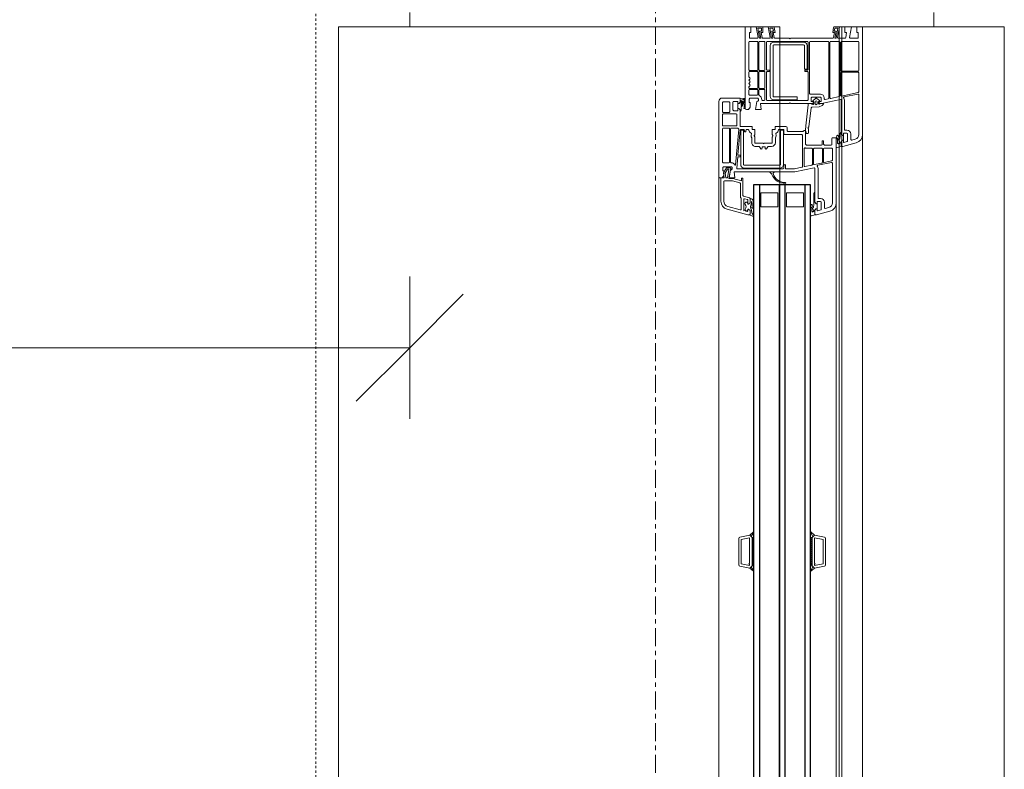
# Model space of a CAD drawing. Header units: centimetres. Extents: x 376 to 6517, y 1901 to 66534.
# Tile 86 of 105: x 2876 to 2945, y 66126 to 66179. Entities that reach past the tile are written whole.
import ezdxf

# ---------------------------------------------------------------- set-up
doc = ezdxf.new("R2010")
doc.units = ezdxf.units.CM
doc.linetypes.add('__FK_przerywana', pattern=[0.32004, 0.16002, -0.16002])
doc.linetypes.add('Linia siatki', pattern=[2.2225, 1.27, -0.3175, 0.3175, -0.3175])
for name, color, linetype, lineweight in [('A-ANNO-DIMS', 7, 'Continuous', 5), ('A-ANNO-DIMS-50', 7, 'Continuous', 5), ('A-DETL-GENF', 7, 'Continuous', 5), ('A-DETL-MBND', 7, 'Continuous', 5), ('A-GENM', 7, 'Continuous', 5), ('A-GLAZ', 7, 'Continuous', 5), ('A-WALL', 7, 'Continuous', 35), ('S-GRID', 7, 'Continuous', 5)]:
    doc.layers.add(name, color=color, linetype=linetype, lineweight=lineweight)
doc.styles.add('Arial Narrow_1', font='ARIALN.TTF', dxfattribs={"width": 0.8, "height": 10})
doc.dimstyles.new('standard_wielkość_otworów', dxfattribs={"dimscale": 30.48, "dimtxt": 10.23431, "dimasz": 0.246063, "dimexe": 0.164042, "dimexo": 0.0625, "dimgap": 0, "dimtad": 1, "dimdec": 1, "dimrnd": 0.5, "dimdsep": 46, "dimtxsty": 'Arial Narrow_1', "dimblk1": 'OBLIQUE', "dimblk2": 'OBLIQUE', "dimsah": 1, "dimcen": 0.09, "dimazin": 0, "dimtfac": 1, "dimtdec": 4, "dimtix": 1, "dimtmove": 0, "dimatfit": 3, "dimfxl": 0.164042, "dimfxlon": 1, "dimtvp": 1, "dimtolj": 1, "dimtzin": 0, "dimarcsym": 2})

# ---------------------------------------------------------------- blocks, each defined once
blk = doc.blocks.new('Windows_S9000-Double-Vent-Window-with-Sashbars - O3 Windows_S9000-Double-Vent-Window-with-Sashbars 2-9225298-__-00_00 Przyziemie PB')
at = {"layer": 'A-DETL-GENF'}
for p, q in [((-69, 13), (-69, 13.4)), ((-69, 13.4), (-61.435, 13.4)), ((-68.6, 13), (-69, 13)), ((-69, 12.15), (-69, 12.62)), ((-69, 12.62), (-68.259, 12.489)), ((-68.25, 13.1), (-68.6, 13.1)), ((-68.6, 13.1), (-68.6, 13)), ((-68.2, 12.539), (-68.2, 13.05)), ((-67.98, 11.92), (-67.98, 13.08)), ((-67.93, 13.13), (-65.93, 13.13)), ((-65.88, 13.08), (-65.88, 11.92)), ((-65.81, 11.92), (-65.81, 13.08)), ((-65.76, 13.13), (-64.435, 13.13)), ((-64.386, 13.09), (-64.139, 11.93)), ((-64.074, 12.104), (-64.279, 13.07)), ((-64.23, 13.13), (-61.435, 13.13)), ((-61.097, 12.57), (-61.48, 12.57)), ((-61.116, 12.885), (-61.048, 12.633)), ((-60.855, 12.955), (-60.6, 12.003)), ((-68.6, 12.15), (-69, 12.15)), ((-69, 11.412), (-69, 11.77)), ((-69, 11.77), (-68.259, 11.639)), ((-68.241, 12.212), (-68.6, 12.275)), ((-68.6, 12.275), (-68.6, 12.15)), ((-68.2, 11.689), (-68.2, 12.163)), ((-65.93, 11.87), (-67.93, 11.87)), ((-67.93, 11.8), (-64.152, 11.8)), ((-64.188, 11.87), (-65.76, 11.87)), ((-64.103, 11.76), (-63.976, 11.16)), ((-63.895, 11.84), (-63.611, 10.504)), ((-61.48, 11.9), (-63.846, 11.9)), ((-61.8, 12.12), (-63.844, 12.12)), ((-61.75, 12.3), (-61.75, 12.17)), ((-61.481, 11.9), (-61.586, 11.9)), ((-61.53, 12.3), (-61.53, 12.07)), ((-61.526, 11.83), (-61.258, 11.83)), ((-61.51, 12.05), (-61.38, 12.05)), ((-61.409, 11.951), (-61.481, 11.9)), ((-60.99, 12.35), (-61.48, 12.35)), ((-61.38, 12), (-61.48, 11.9)), ((-61.031, 12.049), (-61.381, 12.049)), ((-61.381, 12.049), (-61.381, 11.96)), ((-61.38, 12.05), (-61.38, 12)), ((-61.258, 11.83), (-61.206, 11.8)), ((-61.206, 11.8), (-61.121, 11.8)), ((-61.031, 11.96), (-61.031, 12.049)), ((-61.03, 12), (-61.03, 12.05)), ((-61.03, 12.05), (-60.897, 12.05)), ((-60.93, 11.9), (-61.03, 12)), ((-60.93, 11.9), (-61.002, 11.951)), ((-60.878, 12.075), (-60.942, 12.313)), ((-60.589, 11.9), (-60.93, 11.9)), ((-60.65, 11.9), (-60.93, 11.9)), ((-60.6, 12.003), (-60.6, 11.95)), ((-60.524, 11.611), (-60.589, 11.9)), ((-68.6, 11.3), (-68.959, 11.363)), ((-68.2, 11.538), (-68.91, 11.663)), ((-68.91, 11.663), (-68.91, 11.446)), ((-68.91, 11.446), (-68.69, 11.407)), ((-68.69, 11.407), (-68.69, 11.533)), ((-68.69, 11.533), (-68.2, 11.446)), ((-68.241, 11.362), (-68.6, 11.425)), ((-68.6, 11.425), (-68.6, 11.3)), ((-68.2, 11.446), (-68.2, 11.538)), ((-68.2, 8.35), (-68.2, 11.313)), ((-67.98, 11.15), (-67.98, 11.75)), ((-64.024, 11.1), (-67.93, 11.1)), ((-61.2, 11.27), (-61.2, 11.55)), ((-61.2, 11.55), (-56.635, 11.55)), ((-61.16, 11.23), (-61.2, 11.27)), ((-61.14, 11.25), (-61.16, 11.23)), ((-61.12, 11.23), (-61.14, 11.25)), ((-61.1, 11.25), (-61.12, 11.23)), ((-61.08, 11.23), (-61.1, 11.25)), ((-61.06, 11.25), (-61.08, 11.23)), ((-61.04, 11.23), (-61.06, 11.25)), ((-61.02, 11.25), (-61.04, 11.23)), ((-61, 11.23), (-61.02, 11.25)), ((-60.98, 11.25), (-61, 11.23)), ((-60.96, 11.23), (-60.98, 11.25)), ((-60.94, 11.25), (-60.96, 11.23)), ((-60.948, 11.63), (-60.841, 11.63)), ((-60.948, 11.55), (-60.573, 11.55)), ((-60.92, 11.23), (-60.94, 11.25)), ((-60.9, 11.25), (-60.92, 11.23)), ((-60.75, 11.25), (-60.9, 11.25)), ((-60.799, 11.702), (-60.786, 11.72)), ((-60.7, 10.715), (-60.7, 11.2)), ((-60.48, 10.7), (-60.48, 11.23)), ((-60.43, 11.28), (-59.634, 11.28)), ((-59.586, 11.24), (-59.473, 10.71)), ((-59.274, 10.255), (-59.479, 11.22)), ((-59.43, 11.28), (-56.635, 11.28)), ((-56.055, 11.105), (-55.8, 10.154)), ((-67.98, 9.73), (-67.98, 10.98)), ((-67.93, 11.03), (-63.988, 11.03)), ((-64.28, 10.44), (-64.28, 9.84)), ((-64.06, 10.44), (-64.06, 9.84)), ((-63.942, 10.71), (-64.01, 10.71)), ((-63.78, 10.49), (-64.01, 10.49)), ((-63.939, 10.99), (-63.893, 10.77)), ((-63.76, 10.335), (-63.76, 10.47)), ((-63.625, 10.4), (-63.704, 10.321)), ((-63.611, 10.504), (-63.61, 10.436)), ((-63.581, 10.647), (-63.61, 10.647)), ((-63.61, 10.647), (-63.61, 10.497)), ((-63.61, 10.497), (-63.564, 10.384)), ((-63.481, 10.569), (-63.545, 10.633)), ((-63.389, 10.347), (-63.47, 10.552)), ((-61, 10.565), (-61, 10.665)), ((-61, 10.665), (-60.75, 10.665)), ((-60.75, 10.565), (-61, 10.565)), ((-60.7, 9.45), (-60.7, 10.515)), ((-60.48, 10), (-60.48, 10.53)), ((-59.522, 10.65), (-60.43, 10.65)), ((-60.43, 10.58), (-59.486, 10.58)), ((-59.437, 10.54), (-59.324, 10.01)), ((-56.95, 10.45), (-56.95, 10.32)), ((-56.73, 10.45), (-56.73, 10.22)), ((-56.296, 10.72), (-56.68, 10.72)), ((-56.19, 10.5), (-56.68, 10.5)), ((-56.316, 11.035), (-56.248, 10.783)), ((-56.078, 10.225), (-56.142, 10.463)), ((-33.3, 10.016), (-33.176, 10.717)), ((-33.115, 10.03), (-33.011, 10.62)), ((-33.078, 10.8), (-31.222, 10.8)), ((-33.011, 10.62), (-31.289, 10.62)), ((-31.289, 10.62), (-31.185, 10.03)), ((-31, 10.016), (-31.124, 10.717)), ((-64.31, 9.68), (-67.93, 9.68)), ((-64.01, 9.79), (-63.78, 9.79)), ((-63.815, 10.365), (-63.974, 10.177)), ((-63.974, 10.103), (-63.811, 9.91)), ((-63.76, 10.332), (-63.76, 10.348)), ((-63.76, 9.932), (-63.76, 9.948)), ((-63.76, 9.81), (-63.76, 9.945)), ((-63.704, 10.321), (-63.74, 10.315)), ((-63.61, 10.315), (-63.74, 10.312)), ((-63.74, 9.968), (-63.596, 9.965)), ((-63.74, 9.965), (-63.718, 9.965)), ((-63.738, 10.21), (-63.598, 10.21)), ((-63.598, 10.07), (-63.738, 10.07)), ((-63.718, 9.965), (-63.625, 9.88)), ((-63.61, 9.844), (-63.61, 8.35)), ((-63.61, 9.712), (-63.61, 9.57)), ((-63.548, 9.899), (-63.607, 9.728)), ((-63.35, 9.845), (-63.389, 10.347)), ((-61.982, 9.628), (-63.307, 9.8)), ((-60.48, 9.83), (-60.48, 9.432)), ((-59.373, 9.95), (-60.43, 9.95)), ((-59.337, 9.88), (-60.43, 9.88)), ((-59.184, 9.35), (-59.288, 9.84)), ((-59.095, 9.99), (-58.81, 8.65)), ((-56.68, 10.05), (-59.046, 10.05)), ((-57, 10.27), (-59.045, 10.27)), ((-57.385, 10.05), (-56.681, 10.05)), ((-57.325, 9.98), (-56.457, 9.98)), ((-56.71, 10.2), (-56.58, 10.2)), ((-56.681, 10.05), (-56.609, 10.101)), ((-56.58, 10.15), (-56.68, 10.05)), ((-56.58, 10.2), (-56.58, 10.15)), ((-56.23, 10.199), (-56.58, 10.199)), ((-56.58, 10.199), (-56.58, 10.11)), ((-56.457, 9.98), (-56.405, 9.95)), ((-56.405, 9.95), (-56.321, 9.95)), ((-56.23, 10.15), (-56.23, 10.2)), ((-56.23, 10.2), (-56.097, 10.2)), ((-56.23, 10.11), (-56.23, 10.199)), ((-56.13, 10.05), (-56.23, 10.15)), ((-56.13, 10.05), (-56.202, 10.101)), ((-56.052, 9.83), (-56.159, 9.83)), ((-56.159, 9.75), (-55.784, 9.75)), ((-55.789, 10.05), (-56.13, 10.05)), ((-55.85, 10.05), (-56.13, 10.05)), ((-55.8, 10.154), (-55.8, 10.1)), ((-55.735, 9.811), (-55.789, 10.05)), ((-33.531, 9.757), (-33.3, 10.016)), ((-33.208, 9.914), (-33.511, 9.732)), ((-33.3, 10.016), (-33.208, 9.914)), ((-33.149, 9.85), (-33.3, 10.016)), ((-33.15, 9.85), (-31.15, 9.85)), ((-33.15, 9.75), (-33.15, 9.85)), ((-33.15, 9.85), (-31.15, 9.85)), ((-33.15, 9.799), (-33.099, 9.85)), ((-31.15, 9.75), (-33.15, 9.75)), ((-33.049, 9.75), (-33.149, 9.85)), ((-31.35, 10.03), (-33.115, 10.03)), ((-32.957, 9.85), (-33.049, 9.75)), ((-32.907, 9.75), (-33.007, 9.85)), ((-32.816, 9.85), (-32.907, 9.75)), ((-32.766, 9.75), (-32.866, 9.85)), ((-32.675, 9.85), (-32.766, 9.75)), ((-32.625, 9.75), (-32.725, 9.85)), ((-32.533, 9.85), (-32.625, 9.75)), ((-32.483, 9.75), (-32.583, 9.85)), ((-32.392, 9.85), (-32.483, 9.75)), ((-32.342, 9.75), (-32.442, 9.85)), ((-32.25, 9.85), (-32.342, 9.75)), ((-32.2, 9.75), (-32.3, 9.85)), ((-32.109, 9.85), (-32.2, 9.75)), ((-32.059, 9.75), (-32.159, 9.85)), ((-31.967, 9.85), (-32.059, 9.75)), ((-31.917, 9.75), (-32.017, 9.85)), ((-31.826, 9.85), (-31.917, 9.75)), ((-31.776, 9.75), (-31.876, 9.85)), ((-31.685, 9.85), (-31.776, 9.75)), ((-31.635, 9.75), (-31.735, 9.85)), ((-31.543, 9.85), (-31.635, 9.75)), ((-31.493, 9.75), (-31.593, 9.85)), ((-31.402, 9.85), (-31.493, 9.75)), ((-31.352, 9.75), (-31.452, 9.85)), ((-31.26, 9.85), (-31.352, 9.75)), ((-31.3, 10.08), (-31.35, 10.03)), ((-31.31, 9.85), (-31.21, 9.75)), ((-31.25, 10.03), (-31.3, 10.08)), ((-31.185, 10.03), (-31.25, 10.03)), ((-31.21, 9.75), (-31.15, 9.831)), ((-31.15, 9.831), (-31.169, 9.85)), ((-31.15, 9.85), (-31, 10.016)), ((-31.15, 9.85), (-31.15, 9.75)), ((-31.092, 9.914), (-31, 10.016)), ((-30.789, 9.732), (-31.092, 9.914)), ((-31, 10.016), (-30.769, 9.757)), ((-67.98, 6.7), (-67.98, 9.52)), ((-67.93, 9.57), (-66.005, 9.57)), ((-67.93, 9.26), (-67.93, 7.16)), ((-67.73, 7.16), (-67.73, 9.26)), ((-66.03, 9.51), (-67.68, 9.51)), ((-67.68, 9.31), (-66.03, 9.31)), ((-66.03, 9.31), (-66.03, 9.51)), ((-65.955, 9.52), (-65.955, 9.375)), ((-65.93, 9.35), (-65.88, 9.35)), ((-65.855, 9.375), (-65.855, 9.52)), ((-65.805, 9.57), (-63.88, 9.57)), ((-63.83, 9.52), (-63.83, 6.7)), ((-63.61, 9.57), (-63.531, 9.57)), ((-63.531, 9.57), (-62.041, 9.416)), ((-62.041, 9.416), (-61.737, 9.4)), ((-61.55, 9.597), (-61.81, 9.612)), ((-61.737, 9.4), (-61.541, 9.438)), ((-61.731, 9.3), (-61.731, 9.4)), ((-61.731, 9.4), (-60.75, 9.4)), ((-61.675, 9.244), (-61.731, 9.3)), ((-61.66, 8.15), (-61.66, 9.208)), ((-61.501, 9.489), (-61.503, 9.549)), ((-61.44, 7.93), (-61.44, 9.13)), ((-61.39, 9.18), (-59.188, 9.18)), ((-60.446, 9.29), (-59.233, 9.29)), ((-59.139, 9.14), (-59.03, 8.627)), ((-57.35, 8.05), (-57.35, 9.25)), ((-57.35, 9.25), (-56.35, 9.25)), ((-56.35, 9.25), (-56.35, 8.05)), ((-68.15, 8.3), (-68.2, 8.35)), ((-68.2, 8.25), (-68.15, 8.3)), ((-63.88, 8.81), (-64.08, 8.81)), ((-64.08, 8.81), (-64.08, 7.16)), ((-63.88, 7.16), (-63.88, 8.81)), ((-63.61, 8.35), (-63.66, 8.3)), ((-63.66, 8.3), (-63.61, 8.25)), ((-59.03, 8.627), (-59.03, 8.03)), ((-58.81, 8.65), (-58.81, 4.389)), ((-68.2, 7.237), (-68.2, 8.25)), ((-63.61, 8.25), (-63.61, 6.239)), ((-62, 7.26), (-62, 8)), ((-61.9, 8.1), (-61.71, 8.1)), ((-61.78, 7.505), (-61.78, 7.86)), ((-61.76, 7.88), (-61.49, 7.88)), ((-61.733, 7.64), (-61.733, 7.84)), ((-61.733, 7.84), (-59.333, 7.84)), ((-59.333, 7.64), (-61.733, 7.64)), ((-59.08, 7.98), (-59.28, 7.98)), ((-59.28, 7.88), (-59.08, 7.88)), ((-59.03, 7.83), (-59.03, 4.618)), ((-56.35, 8.05), (-57.35, 8.05)), ((-69, 6.78), (-69, 7.138)), ((-68.959, 7.187), (-68.6, 7.25)), ((-68.91, 7.104), (-68.69, 7.143)), ((-68.91, 6.887), (-68.91, 7.104)), ((-68.2, 7.012), (-68.91, 6.887)), ((-68.69, 7.143), (-68.69, 7.017)), ((-68.69, 7.017), (-68.2, 7.104)), ((-68.6, 7.25), (-68.6, 7.125)), ((-68.6, 7.125), (-68.241, 7.188)), ((-68.2, 7.104), (-68.2, 7.012)), ((-64.13, 7.11), (-67.68, 7.11)), ((-61.8, 7.26), (-62, 7.26)), ((-61.8, 7.06), (-61.8, 7.26)), ((-61.447, 7.06), (-61.8, 7.06)), ((-61.272, 7.067), (-61.335, 7.103)), ((-60.87, 7.06), (-61.247, 7.06)), ((-60.87, 7.28), (-61.188, 7.28)), ((-60.82, 6.48), (-60.82, 7.01)), ((-60.6, 6.781), (-60.6, 7.01)), ((-59.283, 5.09), (-59.283, 7.59)), ((-59.083, 7.59), (-59.083, 5.09)), ((-58.81, 6.918), (-58.81, 7.162)), ((-58.776, 7.176), (-58.723, 7.122)), ((-58.657, 7.023), (-58.776, 6.904)), ((-57.35, 6.25), (-57.35, 7.45)), ((-57.35, 7.45), (-56.35, 7.45)), ((-56.35, 7.45), (-56.35, 6.25)), ((-68.259, 6.911), (-69, 6.78)), ((-69, 5.93), (-69, 6.4)), ((-69, 6.4), (-68.6, 6.4)), ((-68.91, 6.037), (-68.91, 6.31)), ((-68.91, 6.31), (-68.69, 6.31)), ((-68.69, 6.31), (-68.69, 6.167)), ((-68.69, 6.167), (-68.2, 6.254)), ((-68.6, 6.4), (-68.6, 6.275)), ((-68.6, 6.275), (-68.241, 6.338)), ((-68.2, 6.387), (-68.2, 6.861)), ((-68.2, 6.254), (-68.2, 6.162)), ((-67.98, 6.17), (-67.98, 6.49)), ((-66.005, 6.65), (-67.93, 6.65)), ((-67.93, 6.54), (-65.99, 6.54)), ((-67.68, 6.91), (-64.13, 6.91)), ((-65.955, 6.845), (-65.955, 6.7)), ((-65.94, 6.49), (-65.94, 6.17)), ((-65.88, 6.87), (-65.93, 6.87)), ((-65.87, 6.17), (-65.87, 6.49)), ((-65.855, 6.7), (-65.855, 6.845)), ((-65.82, 6.54), (-64.725, 6.54)), ((-63.88, 6.65), (-65.805, 6.65)), ((-64.675, 6.49), (-64.675, 6.17)), ((-64.605, 6.17), (-64.605, 6.49)), ((-64.555, 6.54), (-63.88, 6.54)), ((-63.83, 6.49), (-63.83, 6.375)), ((-63.61, 6.239), (-63.2, 6.275)), ((-63.2, 6.275), (-63.2, 5.88)), ((-60.79, 6.45), (-60.82, 6.48)), ((-60.82, 6.42), (-60.79, 6.45)), ((-60.82, 5.89), (-60.82, 6.42)), ((-60.444, 6.656), (-60.576, 6.739)), ((-60.576, 6.161), (-60.444, 6.244)), ((-60.57, 6.375), (-60.57, 6.525)), ((-60.545, 6.55), (-60.47, 6.55)), ((-60.47, 6.35), (-60.545, 6.35)), ((-56.35, 6.25), (-57.35, 6.25)), ((-68.259, 6.061), (-69, 5.93)), ((-69, 5.15), (-69, 5.55)), ((-69, 5.55), (-68.6, 5.55)), ((-68.2, 6.162), (-68.91, 6.037)), ((-68.6, 5.55), (-68.6, 5.45)), ((-68.2, 5.5), (-68.2, 6.011)), ((-67.98, 5.47), (-67.98, 6)), ((-65.99, 6.12), (-67.93, 6.12)), ((-67.93, 6.05), (-65.99, 6.05)), ((-65.94, 6), (-65.94, 5.47)), ((-65.87, 5.47), (-65.87, 6)), ((-64.725, 6.12), (-65.82, 6.12)), ((-65.82, 6.05), (-64.725, 6.05)), ((-64.675, 6), (-64.675, 5.47)), ((-64.605, 5.47), (-64.605, 6)), ((-64.216, 6.12), (-64.555, 6.12)), ((-64.555, 6.05), (-64.25, 6.05)), ((-64.2, 6), (-64.2, 5.47)), ((-63.98, 6.039), (-63.98, 5.48)), ((-63.2, 5.88), (-63.745, 5.976)), ((-62, 4.85), (-62, 5.64)), ((-62, 5.64), (-61.8, 5.64)), ((-61.8, 5.64), (-61.8, 5.84)), ((-61.8, 5.84), (-61.447, 5.84)), ((-61.335, 5.797), (-61.272, 5.833)), ((-61.247, 5.84), (-60.87, 5.84)), ((-61.188, 5.62), (-60.87, 5.62)), ((-60.6, 5.89), (-60.6, 6.119)), ((-56.81, 5.72), (-56.876, 5.674)), ((-56.742, 5.6), (-56.709, 5.614)), ((-56.601, 5.6), (-56.742, 5.6)), ((-55.769, 5.74), (-55.895, 5.641)), ((-55.799, 5.464), (-55.7, 5.673)), ((-33.531, 5.743), (-33.3, 5.484)), ((-33.208, 5.586), (-33.511, 5.768)), ((-33.149, 5.65), (-33.3, 5.484)), ((-33.3, 5.484), (-33.208, 5.586)), ((-31.15, 5.75), (-33.15, 5.75)), ((-33.15, 5.75), (-33.15, 5.65)), ((-33.15, 5.701), (-33.099, 5.65)), ((-33.15, 5.65), (-31.15, 5.65)), ((-33.15, 5.65), (-31.15, 5.65)), ((-33.049, 5.75), (-33.149, 5.65)), ((-32.957, 5.65), (-33.049, 5.75)), ((-32.907, 5.75), (-33.007, 5.65)), ((-32.816, 5.65), (-32.907, 5.75)), ((-32.766, 5.75), (-32.866, 5.65)), ((-32.675, 5.65), (-32.766, 5.75)), ((-32.625, 5.75), (-32.725, 5.65)), ((-32.533, 5.65), (-32.625, 5.75)), ((-32.483, 5.75), (-32.583, 5.65)), ((-32.392, 5.65), (-32.483, 5.75)), ((-32.342, 5.75), (-32.442, 5.65)), ((-32.25, 5.65), (-32.342, 5.75)), ((-32.2, 5.75), (-32.3, 5.65)), ((-32.109, 5.65), (-32.2, 5.75)), ((-32.059, 5.75), (-32.159, 5.65)), ((-31.967, 5.65), (-32.059, 5.75)), ((-31.917, 5.75), (-32.017, 5.65)), ((-31.826, 5.65), (-31.917, 5.75)), ((-31.776, 5.75), (-31.876, 5.65)), ((-31.685, 5.65), (-31.776, 5.75)), ((-31.635, 5.75), (-31.735, 5.65)), ((-31.543, 5.65), (-31.635, 5.75)), ((-31.493, 5.75), (-31.593, 5.65)), ((-31.402, 5.65), (-31.493, 5.75)), ((-31.352, 5.75), (-31.452, 5.65)), ((-31.26, 5.65), (-31.352, 5.75)), ((-31.31, 5.65), (-31.21, 5.75)), ((-31.21, 5.75), (-31.15, 5.669)), ((-31.15, 5.669), (-31.169, 5.65)), ((-31.15, 5.65), (-31.15, 5.75)), ((-31.15, 5.65), (-31, 5.484)), ((-30.789, 5.768), (-31.092, 5.586)), ((-31.092, 5.586), (-31, 5.484)), ((-31, 5.484), (-30.769, 5.743)), ((-63.3, 5.15), (-69, 5.15)), ((-68.6, 5.45), (-68.25, 5.45)), ((-65.99, 5.42), (-67.93, 5.42)), ((-65.49, 5.42), (-65.82, 5.42)), ((-64.725, 5.42), (-64.78, 5.42)), ((-64.25, 5.42), (-64.555, 5.42)), ((-63.98, 5.48), (-63.93, 5.43)), ((-63.974, 5.046), (-63.955, 4.8)), ((-63.93, 5.43), (-63.68, 5.43)), ((-63.296, 5.15), (-63.92, 5.15)), ((-63.887, 5.08), (-63.659, 5.08)), ((-63.858, 4.87), (-63.866, 4.967)), ((-63.497, 4.87), (-63.858, 4.87)), ((-63.653, 5.062), (-63.749, 4.982)), ((-63.71, 4.894), (-63.5, 4.92)), ((-63.682, 4.961), (-63.544, 5.075)), ((-63.68, 5.43), (-63.68, 5.5)), ((-63.68, 5.5), (-63.35, 5.5)), ((-63.515, 4.978), (-63.663, 4.96)), ((-63.544, 5.075), (-63.337, 5.08)), ((-63.115, 4.87), (-63.375, 4.87)), ((-63.35, 5.5), (-63.2, 5.4)), ((-63.2, 5.4), (-63.2, 5.25)), ((-61.78, 5.25), (-61.78, 5.366)), ((-61.78, 4.85), (-61.78, 5.05)), ((-61.733, 4.84), (-61.733, 5.04)), ((-61.733, 5.04), (-59.333, 5.04)), ((-59.333, 4.84), (-61.733, 4.84)), ((-61.68, 5.2), (-61.73, 5.2)), ((-61.73, 5.1), (-61.68, 5.1)), ((-57.153, 5), (-58.37, 5)), ((-58.37, 5), (-58.37, 4.9)), ((-58.37, 4.9), (-58.182, 4.9)), ((-58.182, 4.9), (-58.347, 4.287)), ((-56.99, 5.463), (-57.104, 5.037)), ((-56.2, 4.87), (-56.949, 4.87)), ((-56.651, 5.5), (-56.942, 5.5)), ((-56.918, 5.113), (-56.865, 5.313)), ((-56.911, 5.5), (-56.651, 5.5)), ((-56.139, 5.05), (-56.87, 5.05)), ((-56.817, 5.35), (-56.551, 5.35)), ((-56.651, 5.5), (-56.551, 5.4)), ((-56.551, 5.4), (-56.651, 5.5)), ((-56.551, 5.35), (-56.576, 5.35)), ((-56.551, 5.4), (-56.551, 5.35)), ((-56.551, 5.35), (-56.551, 5.4)), ((-56.201, 5.4), (-56.101, 5.5)), ((-56.101, 5.5), (-56.201, 5.4)), ((-56.201, 5.35), (-56.201, 5.4)), ((-56.201, 5.4), (-56.201, 5.35)), ((-56.142, 5.35), (-56.201, 5.35)), ((-56.201, 5.35), (-56.085, 5.35)), ((-56.19, 3.895), (-55.8, 5.348)), ((-56.101, 5.5), (-55.847, 5.5)), ((-55.85, 5.5), (-56.101, 5.5)), ((-56.037, 5.287), (-56.091, 5.087)), ((-55.8, 5.348), (-55.8, 5.452)), ((-33.3, 5.484), (-33.176, 4.783)), ((-33.115, 5.47), (-33.011, 4.88)), ((-31.35, 5.47), (-33.115, 5.47)), ((-33.011, 4.88), (-31.289, 4.88)), ((-31.3, 5.42), (-31.35, 5.47)), ((-31.25, 5.47), (-31.3, 5.42)), ((-31.289, 4.88), (-31.185, 5.47)), ((-31.185, 5.47), (-31.25, 5.47)), ((-31, 5.484), (-31.124, 4.783)), ((-64, 3.55), (-64, 4.8)), ((-64, 4.8), (-63.71, 4.8)), ((-63.955, 4.8), (-63.71, 4.8)), ((-63.61, 4.65), (-63.76, 4.65)), ((-63.76, 4.65), (-63.76, 4.35)), ((-63.71, 4.8), (-63.638, 4.749)), ((-63.71, 4.8), (-63.61, 4.7)), ((-63.71, 4.3), (-63.16, 4.3)), ((-63.61, 4.74), (-63.61, 4.651)), ((-63.61, 4.7), (-63.61, 4.65)), ((-63.61, 4.651), (-63.26, 4.651)), ((-63.26, 4.7), (-63.16, 4.8)), ((-63.26, 4.651), (-63.26, 4.74)), ((-63.26, 4.65), (-63.26, 4.7)), ((-63.11, 4.65), (-63.26, 4.65)), ((-63.231, 4.749), (-63.159, 4.8)), ((-63.16, 4.8), (-62.05, 4.8)), ((-63.159, 4.8), (-63.055, 4.8)), ((-63.11, 4.35), (-63.11, 4.65)), ((-62.89, 3.62), (-62.89, 4.53)), ((-62.84, 4.58), (-62.09, 4.58)), ((-62.04, 4.53), (-62.04, 3.62)), ((-61.89, 4.18), (-61.89, 4.609)), ((-61.792, 4.705), (-59.306, 4.487)), ((-60.002, 4.649), (-61.734, 4.8)), ((-59.98, 4.818), (-59.98, 4.669)), ((-59.9, 4.838), (-59.96, 4.838)), ((-59.88, 4.656), (-59.88, 4.818)), ((-59.084, 4.568), (-59.862, 4.636)), ((-59.45, 4.239), (-59.45, 4.18)), ((-59.18, 4.189), (-59.18, 3.63)), ((-58.81, 4.389), (-58.4, 4.425)), ((-58.4, 4.425), (-58.4, 4.03)), ((-58.35, 4.261), (-58.35, 4.016)), ((-58.19, 4.24), (-58.19, 3.71)), ((-58.048, 4.783), (-58.187, 4.266)), ((-57.035, 4.82), (-58, 4.82)), ((-56.383, 3.946), (-56.152, 4.807)), ((-33.078, 4.7), (-31.222, 4.7)), ((-63.73, 4.03), (-63.73, 3.62)), ((-63.04, 4.08), (-63.68, 4.08)), ((-63.68, 3.57), (-63.04, 3.57)), ((-62.99, 3.62), (-62.99, 4.03)), ((-62.09, 3.57), (-62.84, 3.57)), ((-61.89, 3.62), (-61.89, 4.01)), ((-59.5, 4.13), (-61.84, 4.13)), ((-61.84, 4.06), (-59.5, 4.06)), ((-59.5, 3.57), (-61.84, 3.57)), ((-59.45, 4.01), (-59.45, 3.62)), ((-59.18, 3.63), (-59.13, 3.58)), ((-59.13, 3.58), (-58.88, 3.58)), ((-59.1, 4.089), (-59.1, 3.835)), ((-59.1, 3.835), (-58.75, 3.632)), ((-58.35, 4.016), (-59.041, 4.138)), ((-59, 3.915), (-59, 3.988)), ((-58.723, 3.756), (-59, 3.915)), ((-58.977, 4.007), (-58.4, 3.906)), ((-58.4, 4.03), (-58.945, 4.126)), ((-58.88, 3.58), (-58.88, 3.65)), ((-58.88, 3.65), (-58.55, 3.65)), ((-58.75, 3.632), (-58.392, 3.67)), ((-58.4, 3.79), (-58.723, 3.756)), ((-58.55, 3.65), (-58.4, 3.55)), ((-58.4, 3.906), (-58.4, 3.79)), ((-58.392, 3.67), (-58.4, 3.45)), ((-58.4, 3.55), (-58.4, 3.4)), ((-58.13, 3.65), (-56.769, 3.65)), ((-58.5, 3.3), (-63.75, 3.3)), ((-58.4, 3.45), (-56.769, 3.45))]:
    blk.add_line(p, q, dxfattribs=at)
at = {"layer": 'A-DETL-GENF', "color": 176, "lineweight": 25, "true_color": 0x00007f}
for p, q in [((-57.9, 9.75), (-57.9, 5.75)), ((-6.4, 9.75), (-57.9, 9.75)), ((-57.9, 9.35), (-6.4, 9.35)), ((-57.9, 7.95), (-6.4, 7.95)), ((-57.9, 7.55), (-6.4, 7.55)), ((-57.9, 6.15), (-6.4, 6.15)), ((-57.9, 5.75), (-6.4, 5.75))]:
    blk.add_line(p, q, dxfattribs=at)
at = {"layer": 'A-DETL-GENF'}
for centre, radius, start, end in [((-61.435, 12.8), 0.6, 15, 90), ((-68.25, 12.539), 0.05, 260, 0), ((-68.25, 13.05), 0.05, 0, 90), ((-67.93, 13.08), 0.05, 90, 180), ((-65.93, 13.08), 0.05, 0, 90), ((-65.76, 13.08), 0.05, 90, 180), ((-64.435, 13.08), 0.05, 12, 90), ((-64.23, 13.08), 0.05, 90, 192), ((-61.48, 12.3), 0.27, 90, 180), ((-61.435, 12.8), 0.33, 15, 90), ((-61.097, 12.62), 0.05, 270, 15), ((-68.25, 12.163), 0.05, 0, 80), ((-67.93, 11.92), 0.05, 180, 270), ((-67.93, 11.75), 0.05, 90, 180), ((-65.93, 11.92), 0.05, 270, 0), ((-65.76, 11.92), 0.05, 180, 270), ((-64.188, 11.92), 0.05, 270, 12), ((-64.152, 11.75), 0.05, 12, 90), ((-64.025, 12.114), 0.05, 192, 304.38514), ((-63.844, 11.85), 0.27, 90, 124.38514), ((-63.846, 11.85), 0.05, 90, 192), ((-61.8, 12.17), 0.05, 270, 0), ((-61.526, 11.89), 0.06, 180, 270), ((-61.48, 12.3), 0.05, 90, 180), ((-61.51, 12.07), 0.02, 180, 270), ((-61.38, 11.91), 0.05, 90.45433, 125.21759), ((-61.569, 12.548), 0.89, 284.64616, 300.59078), ((-61.562, 12.773), 1.171, 287.69772, 305.3659), ((-61.121, 11.79), 0.01, 300.59078, 90), ((-61.031, 11.91), 0.05, 54.78241, 89.54572), ((-60.99, 12.3), 0.05, 15, 90), ((-60.897, 12.07), 0.02, 270, 15), ((-60.861, 11.785), 0.04, 26.02631, 125.3659), ((-60.573, 11.925), 0.28, 206.02631, 220.12598), ((-60.65, 11.95), 0.05, 270, 0), ((-68.95, 11.412), 0.05, 180, 260), ((-68.25, 11.689), 0.05, 260, 0), ((-68.25, 11.313), 0.05, 0, 80), ((-67.93, 11.15), 0.05, 180, 270), ((-64.024, 11.15), 0.05, 270, 12), ((-61.331, 11.638), 0.05, 104.64616, 258.67153), ((-60.948, 13.55), 2, 258.67153, 270), ((-60.948, 13.55), 1.92, 262.31733, 270), ((-60.791, 11.607), 0.055, 82.48718, 155.68494), ((-60.766, 11.692), 0.035, 162.32529, 238.90592), ((-60.802, 11.732), 0.02, 324.55584, 40.12598), ((-60.75, 11.2), 0.05, 0, 90), ((-60.573, 11.6), 0.05, 270, 12.63019), ((-60.43, 11.23), 0.05, 90, 180), ((-59.634, 11.23), 0.05, 12, 90), ((-59.43, 11.23), 0.05, 90, 192), ((-56.635, 10.95), 0.6, 15, 90), ((-56.635, 10.95), 0.33, 15, 90), ((-67.93, 10.98), 0.05, 90, 180), ((-64.01, 10.44), 0.27, 90, 180), ((-64.01, 10.44), 0.05, 90, 180), ((-63.988, 10.98), 0.05, 12, 90), ((-63.942, 10.76), 0.05, 270, 12), ((-63.79, 10.348), 0.03, 0, 145.18518), ((-63.78, 10.47), 0.02, 0, 90), ((-63.66, 10.436), 0.05, 315, 0), ((-63.61, 10.365), 0.05, 270.05385, 22.1539), ((-63.581, 10.597), 0.05, 45, 90), ((-63.517, 10.533), 0.05, 22.1539, 45), ((-60.75, 10.715), 0.05, 270, 0), ((-60.75, 10.515), 0.05, 0, 90), ((-60.43, 10.7), 0.05, 180, 270), ((-60.43, 10.53), 0.05, 90, 180), ((-59.522, 10.7), 0.05, 270, 12), ((-59.486, 10.53), 0.05, 12, 90), ((-56.68, 10.45), 0.27, 90, 180), ((-56.68, 10.45), 0.05, 90, 180), ((-56.296, 10.77), 0.05, 270, 15), ((-56.19, 10.45), 0.05, 15, 90), ((-33.078, 10.7), 0.1, 90, 170), ((-31.222, 10.7), 0.1, 10, 90), ((-67.93, 9.73), 0.05, 180, 270), ((-64.31, 9.73), 0.05, 270, 20.10551), ((-64.01, 9.84), 0.27, 180, 200.10551), ((-64.01, 9.84), 0.05, 180, 270), ((-63.94, 10.14), 0.05, 132.70939, 227.29061), ((-63.79, 9.932), 0.03, 225.52478, 0), ((-63.738, 10.14), 0.07, 90, 270), ((-63.78, 9.81), 0.02, 270, 0), ((-63.74, 10.335), 0.02, 180, 270), ((-63.74, 10.332), 0.02, 180, 271.05348), ((-63.74, 9.948), 0.02, 88.93584, 180), ((-63.74, 9.945), 0.02, 90, 180), ((-63.66, 9.844), 0.05, 0, 45), ((-63.56, 9.712), 0.05, 160.78517, 180), ((-63.598, 10.14), 0.07, 270, 90), ((-63.595, 9.915), 0.05, 340.78517, 90.86922), ((-63.3, 9.849), 0.05, 184.48696, 262.10045), ((-60.43, 10), 0.05, 180, 270), ((-60.43, 9.83), 0.05, 90, 180), ((-59.373, 10), 0.05, 270, 12), ((-59.337, 9.83), 0.05, 12, 90), ((-59.225, 10.265), 0.05, 192, 304.12121), ((-59.045, 10), 0.27, 90, 124.12121), ((-59.046, 10), 0.05, 90, 192), ((-57.325, 10.04), 0.06, 180, 270), ((-57, 10.32), 0.05, 270, 0), ((-56.71, 10.22), 0.02, 180, 270), ((-56.58, 10.06), 0.05, 90.45433, 125.21759), ((-56.481, 9.817), 0.04, 109.85337, 260.5386), ((-57.204, 11.751), 2.025, 290.49978, 296.02445), ((-56.159, 11.75), 2, 260.5386, 270), ((-56.773, 10.923), 1.171, 292.12519, 305.33922), ((-56.159, 11.75), 1.92, 264.84619, 270), ((-56.321, 9.94), 0.01, 300.59078, 90), ((-56.231, 10.06), 0.05, 54.78241, 89.54572), ((-56.097, 10.22), 0.02, 270, 15), ((-56.072, 9.935), 0.04, 26.02561, 126.14775), ((-56.002, 9.807), 0.055, 82.48718, 155.68494), ((-55.784, 10.075), 0.28, 206.02561, 217.15102), ((-55.977, 9.892), 0.035, 162.32529, 238.90592), ((-55.85, 10.1), 0.05, 270.16375, 0), ((-55.784, 9.8), 0.05, 270, 12.63019), ((-33.519, 9.746), 0.016, 138.54018, 300.88353), ((-30.781, 9.746), 0.016, 239.11647, 41.45982), ((-67.93, 9.52), 0.05, 90, 180), ((-67.68, 9.26), 0.25, 90, 180), ((-67.68, 9.26), 0.05, 90, 180), ((-66.005, 9.52), 0.05, 0, 90), ((-65.93, 9.375), 0.025, 180, 270), ((-65.88, 9.375), 0.025, 270, 0), ((-65.805, 9.52), 0.05, 90, 180), ((-63.88, 9.52), 0.05, 0, 90), ((-61.989, 9.579), 0.05, 22.10045, 82.10045), ((-61.896, 9.617), 0.05, 202.10045, 326.78544), ((-61.812, 9.562), 0.05, 86.78544, 146.78544), ((-61.71, 9.208), 0.05, 0, 45), ((-61.553, 9.547), 0.05, 2.1727, 86.78544), ((-61.551, 9.487), 0.05, 281.49784, 2.1727), ((-61.39, 9.13), 0.05, 90, 180), ((-60.75, 9.45), 0.05, 270, 0), ((-60.446, 9.34), 0.05, 160.10134, 270), ((-60.7, 9.432), 0.22, 340.10134, 0), ((-59.233, 9.34), 0.05, 270, 12), ((-59.188, 9.13), 0.05, 12, 90), ((-61.9, 8), 0.1, 90, 180), ((-61.76, 7.86), 0.02, 90, 180), ((-61.71, 8.15), 0.05, 270, 0), ((-61.49, 7.93), 0.05, 270, 0), ((-59.333, 7.59), 0.25, 360, 90), ((-59.333, 7.59), 0.05, 0, 90), ((-59.28, 7.93), 0.05, 90, 270), ((-59.08, 8.03), 0.05, 270, 0), ((-59.08, 7.83), 0.05, 0, 90), ((-58.957, 7.979), 0.898, 286.47551, 0.11255), ((-58.98, 7.944), 0.971, 290.54999, 2.54092), ((-58.035, 7.983), 0.025, 7.36078, 187.36078), ((-68.95, 7.138), 0.05, 100, 180), ((-68.25, 7.237), 0.05, 280, 0), ((-67.68, 7.16), 0.25, 180, 270), ((-67.68, 7.16), 0.05, 180, 270), ((-64.13, 7.16), 0.25, 270, 0), ((-64.13, 7.16), 0.05, 270, 0), ((-61.76, 7.505), 0.02, 180, 272.38802), ((-61.75, 7.265), 0.22, 18.48877, 92.38802), ((-61.494, 7.351), 0.05, 198.48877, 294.74304), ((-61.36, 7.06), 0.27, 57.53826, 114.74304), ((-61.447, 7.11), 0.05, 270, 330), ((-61.36, 7.06), 0.05, 60, 150), ((-61.247, 7.11), 0.05, 240, 270), ((-61.188, 7.33), 0.05, 237.53826, 270), ((-60.87, 7.01), 0.27, 360, 90), ((-60.87, 7.01), 0.05, 0, 90), ((-58.79, 7.162), 0.02, 45, 180), ((-58.79, 6.918), 0.02, 180, 315), ((-58.708, 7.136), 0.02, 225, 286.47551), ((-58.621, 6.988), 0.05, 110.54999, 135), ((-68.25, 6.861), 0.05, 0, 100), ((-68.25, 6.387), 0.05, 280, 0), ((-67.93, 6.7), 0.05, 180, 270), ((-67.93, 6.49), 0.05, 90, 180), ((-66.005, 6.7), 0.05, 270, 0), ((-65.99, 6.49), 0.05, 0, 90), ((-65.93, 6.845), 0.025, 90, 180), ((-65.88, 6.845), 0.025, 0, 90), ((-65.82, 6.49), 0.05, 90, 180), ((-65.805, 6.7), 0.05, 180, 270), ((-64.725, 6.49), 0.05, 0, 90), ((-64.555, 6.49), 0.05, 90, 180), ((-63.87, 5.98), 0.345, 91.45068, 151.24844), ((-63.88, 6.7), 0.05, 270, 0), ((-63.88, 6.49), 0.05, 0, 90), ((-63.88, 6.375), 0.05, 271.45068, 0), ((-60.55, 6.781), 0.05, 180, 238), ((-60.545, 6.525), 0.025, 90, 180), ((-60.545, 6.375), 0.025, 180, 270), ((-60.47, 6.6), 0.05, 270, 360), ((-60.47, 6.3), 0.05, 360, 90), ((-60.47, 6.613), 0.05, 0, 58), ((-60.47, 6.287), 0.05, 302, 360), ((-68.25, 6.011), 0.05, 0, 100), ((-67.93, 6.17), 0.05, 180, 270), ((-67.93, 6), 0.05, 90, 180), ((-65.99, 6.17), 0.05, 270, 0), ((-65.99, 6), 0.05, 0, 90), ((-65.82, 6.17), 0.05, 180, 270), ((-65.82, 6), 0.05, 90, 180), ((-64.725, 6.17), 0.05, 270, 0), ((-64.725, 6), 0.05, 0, 90), ((-64.555, 6.17), 0.05, 180, 270), ((-64.555, 6), 0.05, 90, 180), ((-64.25, 6), 0.05, 0, 90), ((-64.216, 6.17), 0.05, 270, 331.24844), ((-63.87, 5.98), 0.125, 358.21616, 151.64236), ((-61.75, 5.635), 0.22, 274.24802, 341.51123), ((-61.494, 5.549), 0.05, 65.25696, 161.51123), ((-61.36, 5.84), 0.27, 245.25696, 302.46174), ((-61.447, 5.79), 0.05, 30, 90), ((-61.36, 5.84), 0.05, 210, 300), ((-61.247, 5.79), 0.05, 90, 120), ((-61.188, 5.57), 0.05, 90, 122.46174), ((-60.87, 5.89), 0.05, 270, 0), ((-60.87, 5.89), 0.27, 270, 360), ((-60.55, 6.119), 0.05, 122, 180), ((-56.649, 5.514), 0.281, 149.30469, 178.71032), ((-56.848, 5.633), 0.05, 124.53361, 150.29603), ((-56.519, 4.203), 1.544, 82.29232, 100.86947), ((-56.479, 4.783), 0.862, 79.13926, 105.41594), ((-56.367, 6.021), 0.481, 240.946, 298.71142), ((-56.319, 5.68), 0.05, 272.2776, 353.05535), ((-56.319, 5.684), 0.05, 16.53466, 81.34808), ((-56.329, 5.681), 0.06, 353.05535, 16.53466), ((-56.305, 7.258), 1.668, 275.81119, 284.21652), ((-55.743, 5.698), 0.0494, 330.02582, 121.17847), ((-33.519, 5.754), 0.016, 59.11647, 221.45982), ((-30.781, 5.754), 0.016, 318.54018, 120.88353), ((-68.25, 5.5), 0.05, 270, 0), ((-67.93, 5.47), 0.05, 180, 270), ((-65.99, 5.47), 0.05, 270, 0), ((-65.82, 5.47), 0.05, 180, 270), ((-65.49, 5.47), 0.05, 270, 336.83816), ((-65.37, 5.419), 0.08, 25.33168, 156.83816), ((-65.252, 5.474), 0.05, 205.33168, 334.66832), ((-65.135, 5.419), 0.08, 25.33168, 154.66832), ((-65.017, 5.474), 0.05, 205.33168, 334.66832), ((-64.9, 5.419), 0.08, 23.16184, 154.66832), ((-64.78, 5.47), 0.05, 203.16184, 270), ((-64.725, 5.47), 0.05, 270, 0), ((-64.555, 5.47), 0.05, 180, 270), ((-64.25, 5.47), 0.05, 270, 0), ((-63.755, 5.063), 0.22, 167.49035, 184.45849), ((-63.92, 5.1), 0.05, 90, 167.49035), ((-63.906, 5.031), 0.027, 116.82573, 269.92894), ((-63.929, 5.077), 0.025, 296.82573, 337.41258), ((-63.887, 5.06), 0.02, 90, 157.41258), ((-63.906, 4.964), 0.04, 4.45849, 89.92894), ((-63.717, 4.943), 0.05, 129.99169, 277.04906), ((-63.704, 4.938), 0.02, 139.07522, 299.40865), ((-63.702, 4.983), 0.03, 256.63879, 313.04217), ((-63.659, 4.93), 0.03, 97.04906, 181.84508), ((-63.659, 5.07), 0.01, 309.99169, 90), ((-63.503, 4.879), 0.1, 9.23361, 97.04906), ((-63.497, 4.895), 0.025, 270, 97.04906), ((-63.375, 4.9), 0.03, 189.23361, 270), ((-63.296, 5.107), 0.0425, 229.41343, 90), ((-63.3, 5.25), 0.1, 270, 0), ((-63.115, 4.81), 0.06, 360, 90), ((-62.05, 4.85), 0.05, 270, 0), ((-61.73, 5.366), 0.05, 94.24802, 180), ((-61.73, 5.25), 0.05, 180, 270), ((-61.73, 5.05), 0.05, 90, 180), ((-61.73, 4.85), 0.05, 180, 265), ((-61.68, 5.15), 0.05, 270, 90), ((-59.333, 5.09), 0.05, 270, 0), ((-59.333, 5.09), 0.25, 270, 360), ((-57.153, 5.05), 0.05, 270, 345), ((-57.035, 4.87), 0.05, 270, 330), ((-56.949, 4.82), 0.05, 90, 150), ((-56.942, 5.45), 0.05, 90, 165), ((-56.911, 5.52), 0.02, 178.71032, 270), ((-56.87, 5.1), 0.05, 165, 270), ((-56.817, 5.3), 0.05, 90, 165), ((-56.579, 5.24), 0.109, 88.40785, 301.97924), ((-56.36, 5.004), 0.216, 44.50445, 138.35367), ((-56.162, 5.249), 0.103, 244.83091, 78.54449), ((-56.2, 4.82), 0.05, 345, 90), ((-56.139, 5.1), 0.05, 270, 345), ((-56.085, 5.3), 0.05, 345, 90), ((-55.85, 5.45), 0.05, 2, 90), ((-55.847, 5.45), 0.05, 16.64401, 90), ((-63.71, 4.35), 0.05, 180, 270), ((-63.609, 4.79), 0.05, 234.79332, 269.54572), ((-63.26, 4.79), 0.05, 270.45433, 305.21759), ((-63.16, 4.35), 0.05, 270, 0), ((-62.84, 4.53), 0.05, 90, 180), ((-62.09, 4.53), 0.05, 0, 90), ((-61.84, 4.609), 0.05, 131.0145, 180), ((-61.84, 4.18), 0.05, 180, 270), ((-62.05, 4.85), 0.27, 311.0145, 322.46066), ((-61.796, 4.655), 0.05, 85, 142.46066), ((-60, 4.669), 0.02, 265, 0), ((-59.96, 4.818), 0.02, 90, 180), ((-59.9, 4.818), 0.02, 0, 90), ((-59.86, 4.656), 0.02, 180, 265), ((-59.5, 4.18), 0.05, 270, 0), ((-59.4, 4.239), 0.05, 160.39437, 180), ((-59.075, 4.124), 0.395, 124.0712, 160.39437), ((-59.307, 4.467), 0.02, 304.0712, 85), ((-59.07, 4.13), 0.125, 358.21616, 151.64236), ((-59.08, 4.618), 0.05, 265, 0), ((-58.25, 4.261), 0.1, 165, 180), ((-58.09, 4.24), 0.1, 165, 180), ((-58, 4.77), 0.05, 90, 165), ((-33.078, 4.8), 0.1, 190, 270), ((-31.222, 4.8), 0.1, 270, 350), ((-63.75, 3.55), 0.25, 180, 270), ((-63.68, 4.03), 0.05, 90, 180), ((-63.68, 3.62), 0.05, 180, 270), ((-63.04, 4.03), 0.05, 0, 90), ((-63.04, 3.62), 0.05, 270, 0), ((-62.84, 3.62), 0.05, 180, 270), ((-62.09, 3.62), 0.05, 270, 0), ((-61.84, 4.01), 0.05, 90, 180), ((-61.84, 3.62), 0.05, 180, 270), ((-59.5, 4.01), 0.05, 0, 90), ((-59.5, 3.62), 0.05, 270, 0), ((-59.05, 4.089), 0.05, 80, 180), ((-58.98, 3.988), 0.02, 80, 180), ((-58.13, 3.71), 0.06, 180, 270), ((-56.769, 4.05), 0.4, 270, 345), ((-56.769, 4.05), 0.6, 270, 345), ((-58.5, 3.4), 0.1, 270, 0)]:
    blk.add_arc(centre, radius, start, end, dxfattribs=at)
at = {"layer": 'A-GENM'}
for p, q in [((-65.217, 13.4), (65.217, 13.4)), ((-58.917, 11.55), (-5.383, 11.55)), ((-61.125, 3.3), (-3.175, 3.3))]:
    blk.add_line(p, q, dxfattribs=at)
at = {"layer": 'A-GLAZ'}
for p, q in [((-69, 11.95), (-69, 23.35)), ((-69, 23.35), (69, 23.35)), ((-69, 11.75), (-69, 11.95)), ((69, 11.95), (-69, 11.95)), ((-69, 11.75), (69, 11.75)), ((69, 7.6), (-69, 7.6)), ((-69, 7.6), (-69, -23.4)), ((-69, -23.4), (69, -23.4))]:
    blk.add_line(p, q, dxfattribs=at)
blk = doc.blocks.new('DIMBLOCK37-__-00_00 Przyziemie PB')
at = {"layer": 'A-ANNO-DIMS-50', "color": 250, "true_color": 0x303030}
for p, q in [((2176.847, 66155.529), (2176.847, 66160.529)), ((2903.697, 66155.529), (2903.697, 66160.529)), ((2176.847, 66155.529), (2180.597, 66159.279)), ((2903.697, 66155.529), (2907.447, 66159.279)), ((2176.847, 66155.529), (2173.097, 66151.779)), ((2176.847, 66155.529), (2903.697, 66155.529)), ((2176.847, 66155.529), (2176.847, 66150.529)), ((2903.697, 66155.529), (2899.947, 66151.779)), ((2903.697, 66155.529), (2903.697, 66150.529))]:
    blk.add_line(p, q, dxfattribs=at)
at = {"layer": 'A-ANNO-DIMS-50', "color": 0, "insert": (2533.205, 66168.454), "char_height": 10, "width": 16.95971, "attachment_point": 1, "line_spacing_factor": 0.974696, "style": 'Arial Narrow_1'}
blk.add_mtext('727', dxfattribs=at)
blk = doc.blocks.new('_Oblique')
at = {"color": 0, "linetype": 'ByBlock', "lineweight": -2}
blk.add_line((-0.5, -0.5), (0.5, 0.5), dxfattribs=at)

msp = doc.modelspace()

# ---------------------------------------------------------------- linework, layer by layer
at = {"layer": 'A-DETL-MBND', "linetype": '__FK_przerywana'}
msp.add_line((2897.097, 66284.262), (2897.097, 65551.462), dxfattribs=at)
at = {"layer": 'A-WALL', "lineweight": 5}
for p, q in [((2903.697, 66178.062), (2903.697, 66179.062)), ((2940.497, 66179.062), (2940.497, 66178.062))]:
    msp.add_line(p, q, dxfattribs=at)
at = {"layer": 'S-GRID', "color": 9, "linetype": 'Linia siatki', "true_color": 0xc0c0c0}
msp.add_line((2920.947, 66462.551), (2920.947, 65348.915), dxfattribs=at)

# ---------------------------------------------------------------- block references
at = {"layer": 'A-GLAZ', "rotation": 270}
msp.add_blockref('Windows_S9000-Double-Vent-Window-with-Sashbars - O3 Windows_S9000-Double-Vent-Window-with-Sashbars 2-9225298-__-00_00 Przyziemie PB', (2922.097, 66109.062), dxfattribs=at)

# ---------------------------------------------------------------- dimensions: what is measured, and where the dimension line sits
at = {"layer": 'A-ANNO-DIMS', "color": 250, "true_color": 0x303030}
dim = msp.add_linear_dim(base=(2903.697025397, 66155.529412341), p1=(2176.847025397, 66150.529412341), p2=(2903.697025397, 66160.529412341), dimstyle='standard_wielkość_otworów', override={"dimpost": '<>', "dimfxl": 726.918787}, dxfattribs=at)
dim.commit()
dim.dimension.update_dxf_attribs({"geometry": 'DIMBLOCK37-__-00_00 Przyziemie PB', "text_midpoint": (2540.272025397, 66160.549876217)})

doc.saveas('drawing.dxf')
